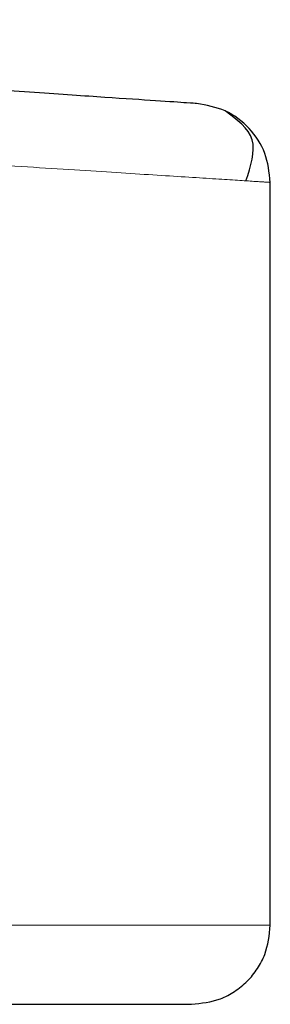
# Model space of a CAD drawing. Header units: millimetres. Extents: x 32 to 243, y 85 to 168.
# Tile 6 of 68: x 47.189 to 47.355, y 85.029 to 85.678. Entities that reach past the tile are written whole.
import ezdxf

# ---------------------------------------------------------------- set-up
doc = ezdxf.new("R2010")
doc.units = ezdxf.units.MM
doc.linetypes.add('PHANTOM', pattern=[12.7, 6.35, -1.27, 1.27, -1.27, 1.27, -1.27])

msp = doc.modelspace()

# ---------------------------------------------------------------- linework, layer by layer
at = {"color": 7, "linetype": 'Continuous', "lineweight": 25}
msp.add_line((47.3547, 85.08153), (47.3547, 85.57071), dxfattribs=at)
at = {"color": 8, "linetype": 'PHANTOM', "lineweight": 18}
msp.add_line((47.3547, 85.08153), (46.34837, 85.08153), dxfattribs=at)
at = {"color": 7, "linetype": 'Continuous', "lineweight": 25}
for points, knots in [([(47.30613, 85.62265), (47.30482, 85.62274), (47.30219, 85.62291), (47.28106, 85.62433), (47.24768, 85.62657), (47.20125, 85.62968), (47.1428, 85.6336), (47.07305, 85.63827), (46.99303, 85.64364), (46.90387, 85.64962), (46.80685, 85.65612), (46.70331, 85.66306), (46.5949, 85.67033), (46.52, 85.67535), (46.48253, 85.67786)], [0, 0, 0, 0, 0.083265, 0.166495, 0.249769, 0.333064, 0.416337, 0.499666, 0.583022, 0.66636, 0.749751, 0.833171, 0.916563, 1, 1, 1, 1]), ([(47.3547, 85.57071), (47.35398, 85.57724), (47.35255, 85.5903), (47.34148, 85.60703), (47.32553, 85.61919), (47.3126, 85.6215), (47.30613, 85.62265)], [0, 0, 0, 0, 0.2499903, 0.4999863, 0.7500034, 1, 1, 1, 1]), ([(47.33859, 85.57174), (47.34179, 85.58142), (47.34814, 85.60062), (47.33264, 85.61207), (47.32495, 85.61774)], [0, 0, 0, 0, 0.503797, 1, 1, 1, 1]), ([(47.30265, 85.02948), (47.3092, 85.03017), (47.31927, 85.03124), (47.33138, 85.03774), (47.33973, 85.04445), (47.34644, 85.05279), (47.35294, 85.06491), (47.354, 85.07498), (47.3547, 85.08153)], [0, 0, 0, 0, 0.239449, 0.368343, 0.500003, 0.631649, 0.760556, 1, 1, 1, 1]), ([(46.34837, 85.02948), (46.3766, 85.02948), (46.43493, 85.02948), (46.52447, 85.02948), (46.61947, 85.02948), (46.71915, 85.02948), (46.8221, 85.02948), (46.91564, 85.02948), (46.99833, 85.02948), (47.06972, 85.02948), (47.13527, 85.02948), (47.19282, 85.02948), (47.24035, 85.02948), (47.27559, 85.02948), (47.29837, 85.02948), (47.30122, 85.02948), (47.30265, 85.02948)], [0, 0, 0, 0, 0.056512, 0.116766, 0.180701, 0.251724, 0.328021, 0.409682, 0.474925, 0.543226, 0.614382, 0.688111, 0.764031, 0.841682, 0.920534, 1, 1, 1, 1])]:
    msp.add_open_spline(points, degree=3, knots=knots, dxfattribs=at)
at = {"color": 8, "linetype": 'PHANTOM', "lineweight": 18}
msp.add_open_spline([(46.48618, 85.62593), (46.51776, 85.62392), (46.57707, 85.62015), (46.66486, 85.61457), (46.74744, 85.60932), (46.8301, 85.60406), (46.90841, 85.59909), (46.98237, 85.59439), (47.04862, 85.59017), (47.11671, 85.58584), (47.18359, 85.5816), (47.24493, 85.5777), (47.29345, 85.57461), (47.32843, 85.57239), (47.3506, 85.57098), (47.35334, 85.5708), (47.3547, 85.57071)], degree=3, knots=[0, 0, 0, 0, 0.066618, 0.125141, 0.189874, 0.250254, 0.316305, 0.380007, 0.441358, 0.500365, 0.585654, 0.668944, 0.750239, 0.834101, 0.917354, 1, 1, 1, 1], dxfattribs=at)

doc.saveas('drawing.dxf')
